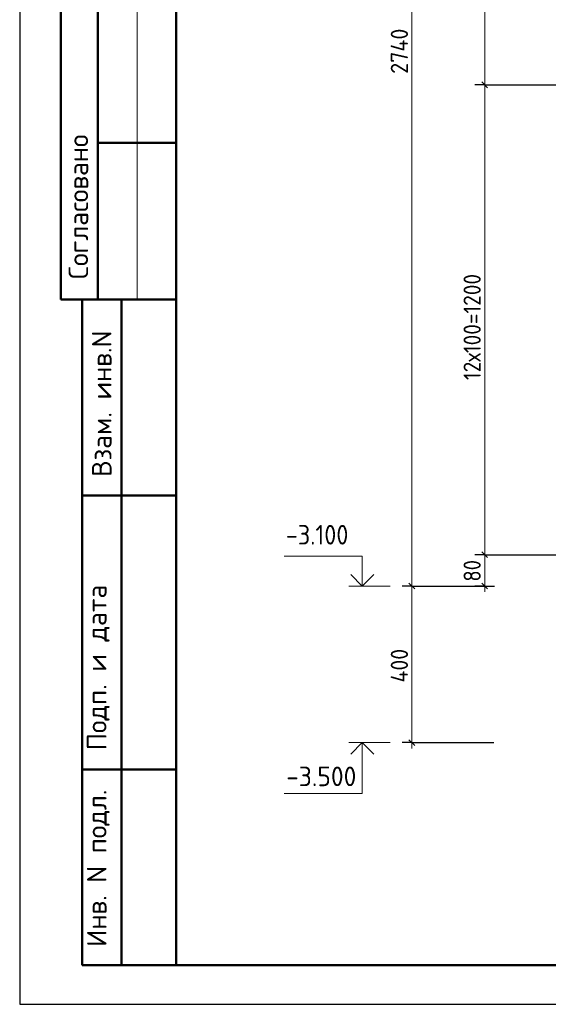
# Model space of a CAD drawing. Header units: millimetres. Extents: x 0 to 50400, y 0 to 35640.
# Tile 1 of 13: x 0 to 8105, y 0 to 15089. Entities that reach past the tile are written whole.
import ezdxf

# ---------------------------------------------------------------- set-up
doc = ezdxf.new("R2010")
doc.units = ezdxf.units.MM
for name, color, linetype, lineweight in [('Standard', 7, 'Continuous', 25), ('ЖБ Пилон', 7, 'Continuous', 35), ('Размерная линия_ общее', 7, 'Continuous', 13)]:
    doc.layers.add(name, color=color, linetype=linetype, lineweight=lineweight)
doc.styles.add('ISOCPEUR', font='txt')

msp = doc.modelspace()

# ---------------------------------------------------------------- linework, layer by layer
at = {"layer": 'Standard', "color": 7, "linetype": 'Continuous', "lineweight": 25, "transparency": 33554687}
msp.add_line((2400, 35040), (2400, 1270), dxfattribs=at)
at = {"layer": 'Standard', "color": 7, "linetype": 'Continuous', "lineweight": 50, "transparency": 33554687}
for p, q in [((632, 18600), (632, 10800)), ((632, 18600), (632, 10800)), ((1200, 18600), (1200, 10800)), ((2400, 13200), (1200, 13200)), ((0, 10800), (7, 10800)), ((632, 10800), (2400, 10800)), ((960, 600), (960, 10800)), ((960, 600), (960, 10800)), ((1560, 600), (1560, 10800)), ((960, 7800), (2400, 7800)), ((960, 3600), (2400, 3600)), ((2400, 600), (960, 600))]:
    msp.add_line(p, q, dxfattribs=at)
at = {"layer": 'Standard', "color": 7, "linetype": 'Continuous', "lineweight": 13, "transparency": 33554687}
for p, q in [((1800, 18600), (1800, 10800)), ((5680, 6410), (5044, 6410)), ((5680, 4010), (5044, 4010))]:
    msp.add_line(p, q, dxfattribs=at)
at = {"layer": 'Standard', "color": 7, "linetype": 'Continuous', "lineweight": 25, "transparency": 33554687}
msp.add_lwpolyline([(0, 0), (50400, 0), (50400, 35640), (0, 35640), (0, 0)], close=True, dxfattribs=at)
at = {"layer": 'Standard', "color": 7, "linetype": 'Continuous', "lineweight": 50, "transparency": 33554687}
msp.add_lwpolyline([(2400, 35040), (49800, 35040), (49800, 600), (2400, 600), (2400, 35040)], close=True, dxfattribs=at)
at = {"layer": 'Standard', "color": 7, "linetype": 'Continuous', "lineweight": 13, "transparency": 33554687}
for points in [[(5253, 6410), (5253, 6866), (4053, 6866)], [(5253, 4010), (5253, 3230), (4053, 3230)]]:
    msp.add_lwpolyline(points, dxfattribs=at)
at = {"layer": 'Standard', "color": 7, "linetype": 'Continuous', "lineweight": 35, "transparency": 33554687}
for points in [[(5431, 6588), (5253, 6410), (5075, 6588)], [(5431, 3831), (5253, 4010), (5075, 3831)]]:
    msp.add_lwpolyline(points, dxfattribs=at)
at = {"layer": 'Размерная линия_ общее', "color": 7, "linetype": 'Continuous', "lineweight": 13, "transparency": 33554687}
for p, q in [((6013, 22850), (6013, 6410)), ((7129, 14090), (7129, 21287)), ((7129, 6890), (7129, 14090)), ((7129, 6410), (7129, 6890)), ((6013, 6410), (6013, 4010)), ((7129, 6410), (7129, 6320)), ((6013, 4010), (6013, 3920))]:
    msp.add_line(p, q, dxfattribs=at)
at = {"layer": 'Размерная линия_ общее', "color": 7, "linetype": 'Continuous', "lineweight": -3, "transparency": 33554687}
for p, q in [((7129, 14090), (6979, 14090)), ((7129, 14090), (7279, 14090)), ((7129, 14090), (9681, 14090)), ((7129, 6890), (6979, 6890)), ((7129, 6890), (7279, 6890)), ((6013, 6410), (5863, 6410)), ((6013, 6410), (6163, 6410)), ((6013, 6410), (7271, 6410)), ((7129, 6410), (6979, 6410)), ((7129, 6410), (7279, 6410)), ((7129, 6410), (7129, 6410)), ((6013, 4010), (5863, 4010)), ((6013, 4010), (6163, 4010)), ((6013, 4010), (7271, 4010))]:
    msp.add_line(p, q, dxfattribs=at)
at = {"layer": 'Размерная линия_ общее', "color": 7, "linetype": 'Continuous', "lineweight": 25, "transparency": 33554687}
for p, q in [((7174, 14045), (7084, 14135)), ((7174, 6845), (7084, 6935)), ((5968, 6455), (6058, 6365)), ((7174, 6365), (7084, 6455)), ((5968, 4055), (6058, 3965))]:
    msp.add_line(p, q, dxfattribs=at)
at = {"layer": 'Размерная линия_ общее', "color": 7, "linetype": 'Continuous', "lineweight": -3, "transparency": 33554687}
msp.add_lwpolyline([(7129, 6890), (7777, 6890), (7777, 6890), (9685, 6890)], dxfattribs=at)

# ---------------------------------------------------------------- texts
at = {"layer": 'Standard', "color": 7, "linetype": 'Continuous', "lineweight": 50, "transparency": 33554687, "char_height": 300, "attachment_point": 7, "rotation": 90, "style": 'ISOCPEUR'}
for s, insert, width in [('\\A1;{\\fISOCPEUR|i0|b0;\\H300.000000;\\W1.000000;\\C7;Согласовано}\\P', (1050, 11114), 2486.25), ('\\A1;{\\fISOCPEUR|i0|b0;\\H300.000000;\\W1.000000;\\C7;Взам. инв.N}\\P', (1408, 8083), 2290.92), ('\\A1;{\\fISOCPEUR|i0|b0;\\H300.000000;\\W1.000000;\\C7;Подп. и дата}\\P', (1379, 3891), 2636.47), ('\\A1;{\\fISOCPEUR|i0|b0;\\H300.000000;\\W1.000000;\\C7;Инв. N подл.}\\P', (1379, 881), 2426.15)]:
    msp.add_mtext(s, dxfattribs=dict(at, insert=insert, width=width))
at = {"layer": 'ЖБ Пилон', "color": 7, "linetype": 'Continuous', "lineweight": 25, "transparency": 33554687, "char_height": 300, "attachment_point": 7, "style": 'ISOCPEUR'}
for s, insert, width in [('\\W0.90;-3.100', (4081, 7046), 1214.13), ('\\W0.95;-3.500', (4085, 3343), 1281.44)]:
    msp.add_mtext(s, dxfattribs=dict(at, insert=insert, width=width))
at = {"layer": 'Размерная линия_ общее', "color": 7, "linetype": 'Continuous', "lineweight": 25, "transparency": 33554687, "char_height": 264, "attachment_point": 7, "rotation": 90, "style": 'ISOCPEUR'}
for s, insert, width in [('\\W0.93;2740', (5953, 14260), 888.46), ('\\W0.90;12х100=1200', (7069, 9566), 1991.78), ('\\W0.87;80', (7069, 6478), 484.71), ('\\W0.92;400', (5953, 4932), 701.33)]:
    msp.add_mtext(s, dxfattribs=dict(at, insert=insert, width=width))

doc.saveas('drawing.dxf')
